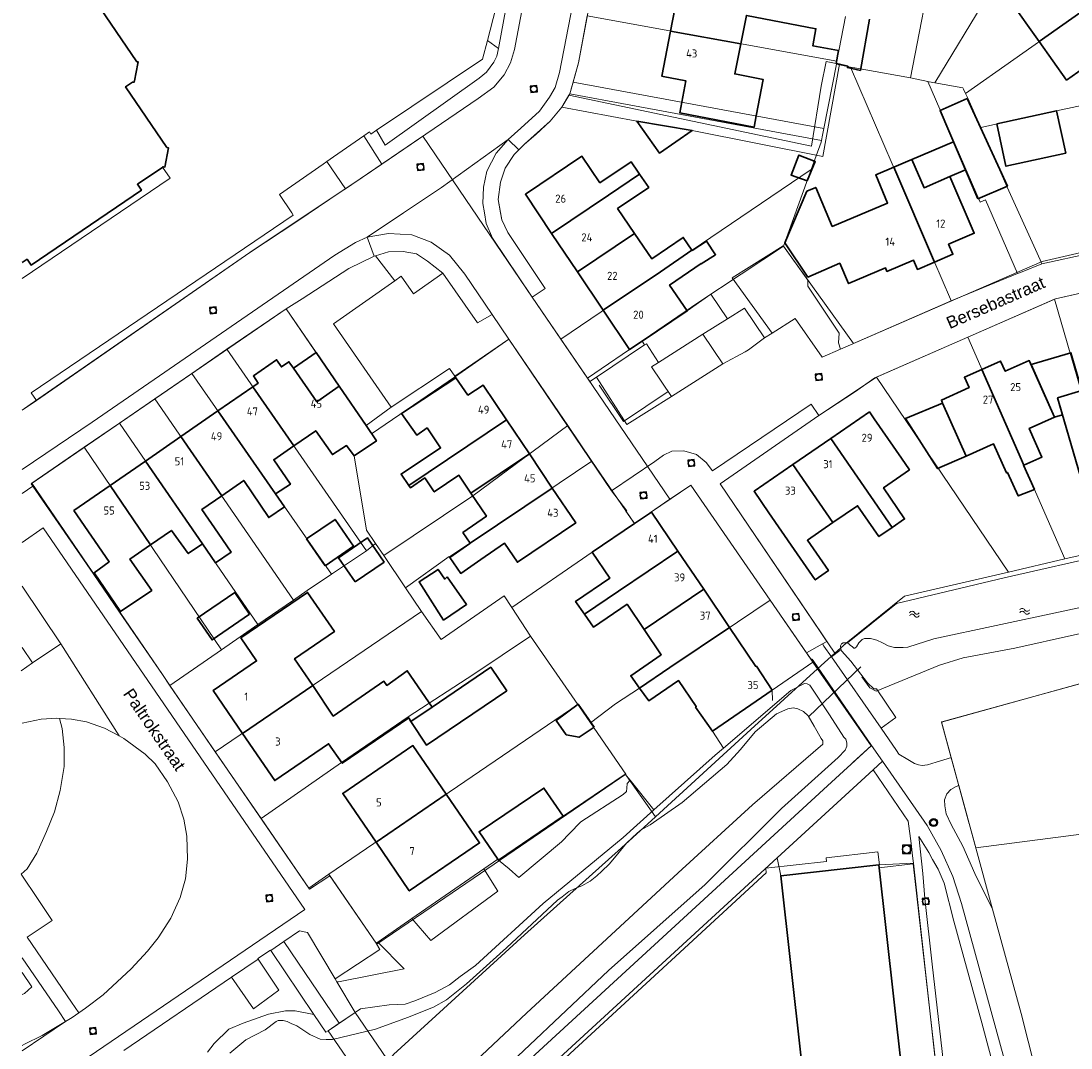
# Model space of a CAD drawing. Header units: metres. Extents: x 174282 to 175177, y 462028 to 462851.
# Tile 15 of 256: x 174285 to 174415, y 462397 to 462524. Entities that reach past the tile are written whole.
import ezdxf

# ---------------------------------------------------------------- set-up
doc = ezdxf.new("R2010")
doc.units = ezdxf.units.M
for name, color, linetype, lineweight in [('B-ME-IE-TERREINAFSCHEIDING_KUNSTMATIG_HEKWERK-G', 8, 'IE-TERREINAFSCHEIDING-KUNSTMATIG', 20), ('B-ME-RI-DRAINAGE_PUT-S', 8, 'Continuous', 20), ('B-ME-RI-HWA_RIOOLPUT_INSPECTIEPUT_BETON-S', 8, 'Continuous', 20), ('B-ME-WH-WATERGANG_SLOOT_INSTEEK-G', 8, 'Continuous', 20), ('B-WE-OG-BEBOUWING-G', 8, 'Continuous', 30), ('B-WE-OG-BEBOUWING_HUISNUMMER-T20', 8, 'Continuous', 20), ('B-WE-OG-BGT-KUNSTWERKDEEL-G', 8, 'Continuous', 20), ('B-WE-OG-STRAATNAAM-T30', 8, 'Continuous', 20), ('B-WE-OG-TERREIN_ERF-G', 8, 'Continuous', 20), ('B-WE-OG-TERREIN_GROEN-G', 8, 'Continuous', 20), ('B-WE-OG-TERREINAFSCHEIDING-G', 8, 'IE-TERREINAFSCHEIDING-KUNSTMATIG-DICHT', 20), ('B-WE-OG-WEG_ONVERHARD-G', 8, 'Continuous', 20), ('B-WE-OG-WEG_VERHARD_OPEN -G', 8, 'Continuous', 20), ('B-WE-RI-VWA_RIOOLPUT_INSPECTIEPUT-S', 8, 'Continuous', 20), ('B-WE-WH-DUIKER-G', 8, 'Continuous', 20), ('B-WE-WH-WATER-S', 252, 'Continuous', 20), ('B-WE-WH-WATERGANG_SLOOT_BODEM-G', 8, 'Continuous', 20), ('B-WE-WH-WATERGANG_SLOOT_INSTEEK-G', 8, 'Continuous', 20), ('B-XX-KG-GRENS_PERCEEL-G', 213, 'Continuous', 20)]:
    doc.layers.add(name, color=color, linetype=linetype, lineweight=lineweight)
doc.styles.add('NLCS-ISO-M500-T20', font='NLCS-ISO.ttf', dxfattribs={"height": 1})
doc.styles.add('NLCS-ISO-M500-T30', font='NLCS-ISO.ttf', dxfattribs={"height": 1.5})
doc.linetypes.add('IE-TERREINAFSCHEIDING-KUNSTMATIG', pattern='A,4,[82,NLCS.SHX,S=0.75,R=90,X=0,Y=0],4,-2', length=10)
doc.linetypes.add('IE-TERREINAFSCHEIDING-KUNSTMATIG-DICHT', pattern='A,8,-1,[82,NLCS.SHX,S=0.75,R=90,X=0,Y=0],-1', length=10)

# ---------------------------------------------------------------- blocks, each defined once
blk = doc.blocks.new('B-SRI-PUT_VWA-SO')
at = {"flags": 128}
blk.add_lwpolyline([(-2, 2), (2, 2), (2, -2), (-2, -2)], close=True, dxfattribs=at)
at = {"lineweight": -3, "flags": 128}
blk.add_lwpolyline([(2, -2), (2, 2), (-2, 2), (-2, -2)], close=True, dxfattribs=at)
at = {"lineweight": -3}
blk.add_circle((0, 0), 2, dxfattribs=at)
blk = doc.blocks.new('SRI-DRAIN_PUT-SO')
at = {"lineweight": -3}
for radius in [2, 1.5]:
    blk.add_circle((0, 0), radius, dxfattribs=at)
blk = doc.blocks.new('B-SRI-PUT_HWA-SO')
at = {"lineweight": -3, "flags": 128}
blk.add_lwpolyline([(-2, -2), (2, -2), (2, 2), (-2, 2)], close=True, dxfattribs=at)
at = {"lineweight": -3}
blk.add_circle((0, 0), 2, dxfattribs=at)
blk = doc.blocks.new('water')
at = {"linetype": 'Continuous'}
for centre, radius, start, end in [((0.3, -0.16), 0.34, 28.1378, 151.8316), ((0.9, 0.15), 0.335, 206.4586, 333.511), ((0.3, -0.52), 0.34, 28.1378, 151.8317), ((0.9, -0.21), 0.335, 206.4585, 333.511)]:
    blk.add_arc(centre, radius, start, end, dxfattribs=at)

msp = doc.modelspace()

# ---------------------------------------------------------------- linework, layer by layer
at = {"layer": 'B-ME-IE-TERREINAFSCHEIDING_KUNSTMATIG_HEKWERK-G', "ltscale": 0.5}
msp.add_lwpolyline([(174402.35, 462424.38), (174398.92, 462436.97), (174418.53, 462442.41)], dxfattribs=at)
at = {"layer": 'B-ME-WH-WATERGANG_SLOOT_INSTEEK-G'}
msp.add_lwpolyline([(174473.74, 462545.23), (174480.38, 462520.9), (174486.17, 462497.95), (174489.14, 462485.17), (174489.42, 462480.02), (174486.66, 462476.04), (174483.81, 462473.53), (174462.55, 462458.91), (174438.21, 462452.89), (174427.08, 462450.3), (174415.4, 462447.77), (174408.03, 462446.12), (174401.6, 462444.92), (174398.7, 462444.01), (174390.83, 462440.81), (174390.07, 462441.22), (174389.09, 462442.57)], dxfattribs=at)
at = {"layer": 'B-WE-OG-BEBOUWING-G'}
for p, q in [((174366.48, 462528.05), (174365.41, 462522.52)), ((174418.14, 462526.25), (174411.03, 462521.23)), ((174365.41, 462522.52), (174374.09, 462520.96)), ((174398.06, 462493.92), (174393.02, 462505.66)), ((174350.67, 462497.46), (174353.87, 462492.7)), ((174353.87, 462492.7), (174360.94, 462497.45)), ((174353.87, 462492.7), (174357.06, 462487.95)), ((174409.11, 462468.77), (174403.93, 462480.63)), ((174313.69, 462478.49), (174309.35, 462475.49)), ((174318.76, 462471.17), (174313.69, 462478.49)), ((174309.35, 462475.49), (174304.79, 462472.33)), ((174309.35, 462475.49), (174316.48, 462465.24)), ((174345.08, 462474.38), (174333, 462466.26)), ((174347.92, 462470.16), (174345.08, 462474.38)), ((174304.79, 462472.33), (174300.38, 462469.29)), ((174309.84, 462465), (174304.79, 462472.33)), ((174385.23, 462472.08), (174380.53, 462468.84)), ((174340.69, 462465.3), (174347.92, 462470.16)), ((174350.75, 462465.94), (174347.92, 462470.16)), ((174300.38, 462469.29), (174296.02, 462466.27)), ((174307.44, 462459.02), (174300.38, 462469.29)), ((174380.53, 462468.84), (174385.49, 462461.66)), ((174296.02, 462466.27), (174301.01, 462458.9)), ((174350.75, 462465.94), (174340.6, 462459.11)), ((174369.5, 462453.41), (174366.3, 462458.14)), ((174369.5, 462453.41), (174362.13, 462448.44)), ((174372.69, 462448.68), (174369.5, 462453.41)), ((174312.39, 462435.57), (174321.1, 462441.49)), ((174335.88, 462438.82), (174333.23, 462437.02)), ((174328.94, 462422.1), (174337.63, 462428.03))]:
    msp.add_line(p, q, dxfattribs=at)
for points in [[(174285.13, 462493.86), (174285.75, 462494.28), (174286.24, 462493.55), (174299.89, 462502.82), (174299.4, 462503.55), (174302.42, 462505.6), (174302.52, 462505.67), (174302.59, 462505.72), (174302.8, 462505.68), (174303.25, 462508.05), (174303.05, 462508.1), (174297.94, 462515.62), (174298.8, 462516.2), (174298.99, 462516.18), (174299.03, 462516.38), (174299.46, 462518.49), (174299.51, 462518.71), (174299.34, 462518.73), (174291.66, 462530.01)], [(174406.54, 462530.05), (174409.82, 462527.98), (174407.44, 462526.28), (174411.03, 462521.23)], [(174411.03, 462521.23), (174414.43, 462516.46), (174417.2, 462518.43), (174418.21, 462513.73), (174424.66, 462515.18), (174422.29, 462525.78), (174419.02, 462525.02), (174418.14, 462526.25)], [(174374.09, 462520.96), (174374.78, 462524.47), (174383.4, 462522.81), (174382.99, 462520.7), (174386.19, 462520.1), (174385.91, 462518.49), (174386.29, 462518.41), (174387.33, 462518.19), (174387.3, 462518), (174388.89, 462517.66), (174390.02, 462524)], [(174365.41, 462522.52), (174364.32, 462516.92), (174364.48, 462516.89), (174367.29, 462516.35), (174366.78, 462513.72), (174366.53, 462512.42), (174375.73, 462510.63), (174376, 462512.02), (174376.88, 462516.52), (174373.35, 462517.21), (174374.09, 462520.96)], [(174403.44, 462501.76), (174407.09, 462503.33), (174402.13, 462514.19), (174398.77, 462512.69), (174403.44, 462501.76)], [(174405.78, 462511.02), (174406.92, 462505.79), (174414.32, 462507.42), (174413.18, 462512.65), (174405.78, 462511.02)], [(174361.24, 462511.37), (174364.03, 462507.4), (174368.09, 462510.2), (174361.24, 462511.37)], [(174399.98, 462504.5), (174401.92, 462505.33), (174400.43, 462508.81), (174395.28, 462506.61)], [(174361.54, 462504.82), (174361.38, 462505.07), (174360.5, 462506.34), (174356.66, 462503.75), (174354.42, 462507.03), (174347.42, 462502.32), (174350.67, 462497.46)], [(174382.3, 462503.97), (174383.31, 462506.36), (174381.29, 462507.17), (174380.31, 462504.69), (174382.3, 462503.97)], [(174398.06, 462493.92), (174400.34, 462494.9), (174399.81, 462496.12), (174403, 462497.49), (174399.98, 462504.5), (174396.78, 462503.13), (174395.28, 462506.61), (174395.06, 462506.52), (174393.02, 462505.66)], [(174393.02, 462505.66), (174390.79, 462504.72), (174392.27, 462501.23), (174385.42, 462498.33), (174383.38, 462503.17), (174382.27, 462502.7), (174379.56, 462496.29), (174382.4, 462492.07), (174386.35, 462493.77), (174387.43, 462491.26), (174391.99, 462493.22), (174392.19, 462492.76), (174395.46, 462494.17), (174395.96, 462493.02), (174398.06, 462493.92)], [(174350.67, 462497.46), (174357.72, 462502.19), (174361.54, 462504.82)], [(174360.94, 462497.45), (174358.83, 462500.55), (174362.69, 462503.16), (174361.54, 462504.82)], [(174368.05, 462495.39), (174366.96, 462496.97), (174363.08, 462494.31), (174360.94, 462497.45)], [(174357.06, 462487.95), (174360.32, 462483.09), (174361.87, 462484.13), (174367.46, 462487.88), (174365.28, 462491.08), (174369.19, 462493.73), (174369.2, 462493.71), (174370.97, 462494.83), (174369.84, 462496.5), (174368.07, 462495.36), (174368.05, 462495.39)], [(174368.05, 462495.39), (174364.17, 462492.71), (174357.06, 462487.95)], [(174318.76, 462471.17), (174321.48, 462473.04), (174323.54, 462470.08), (174325.29, 462471.2), (174326.24, 462469.94), (174328.98, 462471.78), (174327.7, 462473.67), (174324.38, 462478.54), (174321.59, 462476.63), (174318.71, 462480.79), (174318.16, 462481.59), (174317.22, 462480.94), (174316.62, 462481.82), (174313.75, 462479.83), (174314.35, 462478.95), (174313.69, 462478.49)], [(174324.38, 462478.54), (174321.52, 462482.72), (174318.71, 462480.79)], [(174409.11, 462468.77), (174411.37, 462469.78), (174409.79, 462473.32), (174412.94, 462474.73), (174409.8, 462481.73), (174406.82, 462480.4), (174406.25, 462481.67), (174403.93, 462480.63)], [(174416.31, 462478.03), (174414.95, 462482.69), (174410.02, 462481.25), (174410.02, 462481.25), (174412.94, 462474.73), (174413.92, 462475.01), (174413.92, 462475.01), (174413.31, 462477.1)], [(174403.93, 462480.63), (174401.77, 462479.66), (174402.35, 462478.38), (174398.92, 462476.84), (174399.08, 462476.47), (174401.99, 462469.91), (174405.36, 462471.42), (174406.97, 462467.81), (174407.1, 462467.87), (174408.43, 462464.96), (174410.43, 462465.75), (174409.09, 462468.76), (174409.11, 462468.77)], [(174345.08, 462474.38), (174342.18, 462478.7), (174340.31, 462477.45), (174338.83, 462479.61), (174332.1, 462475.19), (174333.99, 462472.49), (174335.25, 462473.39), (174336.92, 462470.91), (174332.04, 462467.67), (174333, 462466.26)], [(174417.16, 462475.11), (174416.31, 462478.03), (174413.31, 462477.1), (174416.41, 462466.51), (174419.29, 462467.36)], [(174399.08, 462476.47), (174394.49, 462474.56), (174398.46, 462468.36), (174401.99, 462469.91)], [(174392.84, 462461.07), (174394.36, 462462.13), (174391.77, 462465.99), (174394.97, 462468.2), (174393.97, 462469.64), (174390.6, 462474.53), (174390.02, 462475.38), (174385.23, 462472.08)], [(174316.48, 462465.24), (174318.33, 462466.41), (174316.27, 462469.44), (174318.76, 462471.17)], [(174392.84, 462461.07), (174390.18, 462464.9), (174385.23, 462472.08)], [(174380.53, 462468.84), (174375.74, 462465.54), (174377.58, 462462.87), (174380.69, 462458.35), (174383.3, 462454.57), (174384.94, 462455.73), (174382.33, 462459.48), (174385.49, 462461.66)], [(174333, 462466.26), (174333.19, 462465.99), (174334.97, 462467.19), (174336.14, 462465.46), (174339.19, 462467.53), (174340.69, 462465.3)], [(174296.02, 462466.27), (174291.53, 462463.16), (174295.92, 462456.81), (174294.06, 462455.46), (174297.3, 462450.68), (174301.18, 462453.28), (174298.48, 462457.15), (174301.01, 462458.9)], [(174309.84, 462465), (174312.57, 462466.88), (174315.66, 462462.28), (174317.61, 462463.62), (174316.48, 462465.24)], [(174340.6, 462459.11), (174340.54, 462459.08), (174338.06, 462457.35), (174339.43, 462455.38), (174341.91, 462457.09), (174344.85, 462459.11), (174346.43, 462456.76), (174353.65, 462461.62), (174350.75, 462465.94)], [(174307.44, 462459.02), (174309.08, 462456.67), (174311, 462458), (174309.4, 462460.34), (174307.38, 462463.3), (174309.84, 462465)], [(174340.69, 462465.3), (174342.6, 462462.45), (174339.7, 462460.43), (174340.6, 462459.11)], [(174385.49, 462461.66), (174388.54, 462463.76), (174391.2, 462459.93), (174392.84, 462461.07)], [(174322.64, 462456.3), (174326.16, 462458.73), (174323.86, 462462.07), (174320.35, 462459.64), (174322.64, 462456.3)], [(174366.3, 462458.14), (174363.04, 462462.97), (174360.94, 462461.55), (174355.68, 462458), (174357.86, 462454.77), (174353.63, 462451.9), (174354.73, 462450.33)], [(174301.01, 462458.9), (174303.61, 462460.7), (174305.69, 462457.84), (174307.44, 462459.02)], [(174326.34, 462454.32), (174329.94, 462456.78), (174327.89, 462459.76), (174324.3, 462457.3), (174326.34, 462454.32)], [(174366.3, 462458.14), (174358.94, 462453.17), (174354.73, 462450.33)], [(174337.76, 462454.96), (174337.44, 462454.67), (174336.61, 462455.87), (174334.26, 462454.34), (174337.29, 462449.59), (174340.14, 462451.54), (174337.76, 462454.96)], [(174313.29, 462450.33), (174311.44, 462453.02), (174306.8, 462449.82), (174308.65, 462447.14), (174313.29, 462450.33)], [(174321.1, 462441.49), (174318.86, 462444.8), (174323.79, 462448.17), (174320.46, 462453.02), (174312.22, 462447.38), (174314.14, 462444.54), (174308.76, 462440.87), (174312.39, 462435.57)], [(174354.73, 462450.33), (174355.87, 462448.71), (174360.02, 462451.56), (174362.13, 462448.44)], [(174362.13, 462448.44), (174364.25, 462445.3), (174360.46, 462442.71), (174361.57, 462441.17)], [(174361.57, 462441.17), (174365.32, 462443.71), (174372.69, 462448.68)], [(174361.57, 462441.17), (174362.69, 462439.61), (174366.4, 462442.11), (174368.58, 462438.88), (174368.5, 462438.83), (174370.57, 462435.83), (174377.99, 462440.94), (174376.03, 462443.91), (174375.95, 462443.85), (174372.69, 462448.68)], [(174335.88, 462438.82), (174332.8, 462443.33), (174330.26, 462441.51), (174329.91, 462442.02), (174323.64, 462437.72), (174321.1, 462441.49)], [(174333.23, 462437.02), (174335.2, 462434.11), (174345.12, 462440.84), (174343.14, 462443.75), (174335.88, 462438.82)], [(174355.92, 462436.35), (174353.95, 462439.19), (174351.24, 462437.18), (174352.48, 462435.38), (174354.07, 462435.08), (174355.92, 462436.35)], [(174312.39, 462435.57), (174316.39, 462429.73), (174323.07, 462434.29), (174324.75, 462431.87), (174332.99, 462437.51), (174333.23, 462437.02)], [(174337.63, 462428.03), (174333.5, 462434.06), (174324.82, 462428.13), (174328.94, 462422.1)], [(174352.1, 462425.33), (174349.71, 462428.8), (174341.7, 462423.39), (174344.02, 462419.99), (174344.1, 462419.87), (174352.1, 462425.33)], [(174328.94, 462422.1), (174333.05, 462416.07), (174341.75, 462422.01), (174337.63, 462428.03)], [(174391.18, 462419.31), (174379.04, 462417.95), (174385.18, 462362.78)], [(174396.81, 462369.03), (174391.18, 462419.31)]]:
    msp.add_lwpolyline(points, dxfattribs=at)
at = {"layer": 'B-WE-OG-BGT-KUNSTWERKDEEL-G'}
msp.add_lwpolyline([(174331, 462389.81), (174333.05, 462391.22), (174326.34, 462401.02), (174323.01, 462398.76), (174329.75, 462388.95), (174331, 462389.81)], dxfattribs=at)
at = {"layer": 'B-WE-OG-TERREIN_ERF-G'}
for points in [[(174383.13, 462444.48), (174382.94, 462444.76), (174382.83, 462444.67), (174382.21, 462445.56), (174367.9, 462466.3), (174363.02, 462463.01), (174363.04, 462462.97)], [(174378.61, 462420.18), (174350.62, 462394.46), (174353.4, 462390.38)], [(174396.81, 462369.03), (174401.02, 462369.5), (174395.46, 462419.52)], [(174405.27, 462413.81), (174408.8, 462400.88), (174416.78, 462369.38), (174443.3, 462376.66)]]:
    msp.add_lwpolyline(points, dxfattribs=at)
at = {"layer": 'B-WE-OG-TERREIN_GROEN-G'}
for p, q in [((174328.86, 462494.71), (174331.25, 462491.59)), ((174360.38, 462429.78), (174363.33, 462426.09)), ((174342.28, 462418.79), (174344.02, 462419.99)), ((174329.15, 462409.73), (174333.35, 462412.63)), ((174326.34, 462401.02), (174324.09, 462404.81))]:
    msp.add_line(p, q, dxfattribs=at)
for points in [[(174329.01, 462510.25), (174330.06, 462508.39), (174341.7, 462516.71), (174342.61, 462517.44), (174343.51, 462518.66), (174343.9, 462519.41), (174344.08, 462520.36), (174342.72, 462521.34), (174342.13, 462519.06), (174329.01, 462510.25)], [(174285.13, 462491.87), (174303.45, 462504.3), (174302.52, 462505.67)], [(174386.42, 462483.14), (174386.17, 462483.91), (174386.26, 462485.14), (174382.4, 462490.95), (174382.4, 462491.68), (174379.37, 462495.9), (174379.35, 462495.94), (174373.03, 462491.96), (174377.98, 462485.12), (174380.84, 462486.93), (174384.16, 462482.16), (174386.42, 462483.14)], [(174328.86, 462494.71), (174328.7, 462494.64), (174325.56, 462493.11), (174319.81, 462489.38), (174317.8, 462488.14), (174321.52, 462482.72)], [(174331.25, 462491.59), (174332.06, 462492.16), (174333.56, 462489.99), (174337.21, 462492.56), (174335.31, 462494.04), (174333.96, 462494.93), (174332.29, 462495.24), (174330.49, 462495.21), (174328.86, 462494.71)], [(174327.7, 462473.67), (174330.83, 462475.96), (174323.67, 462486.27), (174331.25, 462491.59)], [(174361.87, 462484.13), (174362.18, 462483.67), (174362.4, 462483.82), (174363.89, 462481.48), (174369.41, 462484.98), (174372.43, 462486.9), (174370.39, 462489.96), (174367.46, 462487.88)], [(174385.31, 462445.04), (174391.46, 462436.2), (174393.28, 462437.54), (174390.88, 462441.08), (174390.57, 462441.08), (174389.79, 462441.81), (174387.7, 462444.52), (174386.57, 462445.81), (174386.51, 462445.94), (174385.31, 462445.04)], [(174370.57, 462435.83), (174371.95, 462433.75), (174380.28, 462440.89), (174381.98, 462441.73), (174382.31, 462441.69), (174382.63, 462441.53), (174385.06, 462437.86), (174386.86, 462435.12), (174387.08, 462434.84), (174387.23, 462434.41), (174387.23, 462433.98), (174387.02, 462433.51), (174386.14, 462432.57), (174379.13, 462426.27), (174369.67, 462416.87), (174357.73, 462406.23), (174336.77, 462386.42), (174337.41, 462385.5), (174384.32, 462428.62), (174390.24, 462434.03), (174390.29, 462434.07), (174383.13, 462444.48), (174377.99, 462440.94)], [(174284.99, 462418.15), (174287.1, 462415), (174288.84, 462412.42), (174285.77, 462410.32), (174291.24, 462402.3), (174292.14, 462400.97), (174292.99, 462401.56), (174295.16, 462403.21), (174298.63, 462406.41), (174300.66, 462408.59), (174301.96, 462410.24), (174303.54, 462412.69), (174304.7, 462415.24), (174305.34, 462417.56), (174305.59, 462419.99), (174305.51, 462422.83), (174305.14, 462424.94), (174304.43, 462427.08), (174303.14, 462429.59), (174301.59, 462431.8), (174300.34, 462432.98), (174297.71, 462434.93), (174297.12, 462435.25), (174295.34, 462436.2), (174293.11, 462437), (174291.24, 462437.31), (174289.74, 462437.42)], [(174289.74, 462437.42), (174290.08, 462436.17), (174290.34, 462433.82), (174290.34, 462431.46), (174289.82, 462428.5), (174289.13, 462425.87), (174288.14, 462423.43), (174286.93, 462420.74), (174285.77, 462418.78), (174284.99, 462418.15)], [(174289.74, 462437.42), (174289.41, 462437.44), (174287.5, 462437.34), (174285.13, 462436.85)], [(174400.19, 462432.57), (174398.27, 462432), (174397.19, 462431.68), (174396.56, 462431.59), (174396.1, 462431.67), (174395.59, 462431.84), (174394.76, 462432.32), (174393.65, 462433), (174393.37, 462433.45), (174391.46, 462436.2)], [(174391.18, 462419.31), (174395.46, 462419.52), (174395.43, 462419.8), (174395.36, 462420.39), (174395.18, 462421.95), (174394.83, 462424.7), (174390.46, 462431.05), (174385.51, 462426.52), (174378.61, 462420.18), (174379.04, 462417.95)], [(174344.1, 462419.87), (174345.41, 462418.79), (174346.6, 462417.73), (174351.9, 462422.16), (174352.89, 462423.19), (174354.27, 462424.61), (174359.51, 462428.01), (174359.93, 462428.36), (174360, 462428.8), (174360.04, 462429.36), (174360.38, 462429.78), (174359.76, 462430.54), (174352.1, 462425.33)], [(174401.09, 462429.12), (174400.75, 462428.99), (174400.1, 462428.61), (174399.58, 462428.09), (174399.3, 462427.35), (174399.34, 462426.58), (174399.52, 462425.61), (174400.13, 462424.3), (174401.58, 462421.59), (174403.08, 462418.23), (174405.27, 462413.81), (174401.1, 462429.11), (174401.09, 462429.12)], [(174308.06, 462396.09), (174308.9, 462397.16), (174310.72, 462398.94), (174312.5, 462399.68), (174315.61, 462400.79), (174317.74, 462401.22), (174318.93, 462401.2), (174321.23, 462400.78), (174315.9, 462408.68), (174315.88, 462408.72), (174314.3, 462407.69), (174314.35, 462407.63), (174316.92, 462403.76), (174313.77, 462401.45), (174311.06, 462405.39), (174297.71, 462396.3)], [(174329.15, 462409.73), (174328.95, 462409.6), (174329, 462409.53), (174329.42, 462408.82), (174323.86, 462405.2), (174324.09, 462404.81), (174324.3, 462404.79), (174332.41, 462406.43), (174329.15, 462409.73)], [(174285.13, 462396.94), (174285.44, 462397.08), (174287.6, 462398.18), (174290.5, 462399.9), (174289.61, 462401.21), (174285.13, 462407.8)], [(174285.13, 462403.26), (174285.42, 462403.35), (174285.86, 462403.78), (174286.33, 462404.18), (174285.13, 462405.97)]]:
    msp.add_lwpolyline(points, dxfattribs=at)
at = {"layer": 'B-WE-OG-TERREINAFSCHEIDING-G', "ltscale": 0.5}
for p, q in [((174393.35, 462451.67), (174387.3, 462446.79)), ((174377.99, 462440.94), (174383.02, 462444.4)), ((174390.24, 462434.03), (174383.02, 462444.4)), ((174377.99, 462440.94), (174378, 462439.64)), ((174388, 462431.99), (174390.24, 462434.03))]:
    msp.add_line(p, q, dxfattribs=at)
msp.add_lwpolyline([(174365.09, 462477.9), (174359.57, 462474.19), (174356.55, 462478.69)], dxfattribs=at)
at = {"layer": 'B-WE-OG-WEG_ONVERHARD-G'}
for points in [[(174362.18, 462483.67), (174356.23, 462479.68), (174359.97, 462473.81), (174365.51, 462477.29), (174363.04, 462480.94), (174363.89, 462481.48)], [(174409.71, 462370.49), (174411.64, 462371.15), (174407.64, 462385.81), (174403.92, 462399.75), (174400.45, 462412.3), (174399.25, 462417.01), (174398.51, 462418.76), (174397.83, 462419.97), (174397.36, 462420.82), (174396.12, 462422.79), (174396.61, 462418.21), (174396.89, 462415.13), (174397.8, 462406.99), (174401.06, 462378.53), (174402.2, 462369.72), (174403.4, 462369.89), (174405.64, 462370.11), (174409.71, 462370.49)]]:
    msp.add_lwpolyline(points, dxfattribs=at)
at = {"layer": 'B-WE-OG-WEG_VERHARD_OPEN -G'}
for p, q in [((174342.72, 462521.34), (174343.75, 462525.37)), ((174345.06, 462525.51), (174344.08, 462520.36)), ((174351.92, 462513.09), (174352.82, 462514.57)), ((174361.24, 462511.37), (174351.92, 462513.09)), ((174327.44, 462509.57), (174329.65, 462506.06)), ((174345.29, 462509.11), (174346.61, 462507.81)), ((174322.84, 462506.37), (174325.17, 462503.01)), ((174327.84, 462497.01), (174328.7, 462494.64)), ((174345.38, 462484.38), (174343.32, 462487.43)), ((174358.08, 462465.62), (174345.38, 462484.38)), ((174369.41, 462484.98), (174371.86, 462481.32)), ((174377.04, 462484.53), (174377.98, 462485.12)), ((174365.51, 462477.29), (174371.86, 462481.32)), ((174286.46, 462466.16), (174285.13, 462465.25)), ((174289.92, 462446.65), (174285.13, 462453.8)), ((174286.43, 462444.3), (174289.92, 462446.65)), ((174297.12, 462435.25), (174289.92, 462446.65)), ((174382.21, 462445.56), (174384.19, 462446.65)), ((174286.43, 462444.3), (174285.01, 462443.3)), ((174391.64, 462432.12), (174390.29, 462434.07)), ((174390.46, 462431.05), (174391.64, 462432.12)), ((174317.53, 462409.79), (174315.9, 462408.68)), ((174317.53, 462409.79), (174324.36, 462399.67)), ((174314.35, 462407.63), (174311.06, 462405.39))]:
    msp.add_line(p, q, dxfattribs=at)
for points in [[(174329.65, 462506.06), (174341.6, 462514.18), (174343.51, 462515.59), (174344.8, 462517.1), (174345.6, 462518.59), (174346.09, 462520.24), (174352.54, 462554.44), (174353.24, 462556.69), (174354.14, 462558.5)], [(174360.01, 462552.63), (174358.39, 462550.3), (174357.51, 462548.16), (174354.97, 462534.43), (174351.64, 462517.39), (174351.1, 462515.54), (174350.43, 462514.36), (174349.16, 462512.6), (174346.87, 462510.49), (174345.29, 462509.11)], [(174361.43, 462551.21), (174360.16, 462549.5), (174359.41, 462547.59), (174355.99, 462529.14), (174353.99, 462518.61), (174352.93, 462514.76), (174352.82, 462514.57)], [(174352.82, 462514.57), (174382.86, 462508.29), (174384.03, 462515.7), (174384.64, 462518.75), (174385.91, 462518.49)], [(174386.29, 462518.41), (174384.25, 462507), (174368.09, 462510.2)], [(174351.92, 462513.09), (174350.51, 462511.36), (174347.33, 462508.53), (174346.61, 462507.81)], [(174327.44, 462509.57), (174328.11, 462510.04), (174328.3, 462509.77), (174329.01, 462510.25)], [(174322.84, 462506.37), (174323.68, 462506.96), (174327.44, 462509.57)], [(174345.29, 462509.11), (174337.04, 462503.16), (174332.32, 462500), (174327.84, 462497.01)], [(174345.29, 462509.11), (174343.79, 462507.39), (174342.64, 462505.19), (174342.24, 462503.21), (174342.16, 462501.17), (174342.35, 462500), (174342.56, 462498.7), (174343.37, 462496.88), (174348.28, 462489.59)], [(174346.61, 462507.81), (174346.04, 462507.24), (174344.94, 462505.57), (174344.36, 462503.83), (174344.06, 462501.69), (174344.36, 462500), (174344.5, 462499.17), (174345.26, 462497.57), (174349.89, 462490.67), (174348.28, 462489.59)], [(174286.9, 462476.8), (174286.26, 462477.73), (174318.68, 462499.73), (174318.5, 462500), (174317, 462502.3), (174322.39, 462506.06), (174322.84, 462506.37)], [(174325.17, 462503.01), (174325.94, 462503.54), (174329.65, 462506.06)], [(174286.9, 462476.8), (174313.33, 462495.09), (174320.68, 462500), (174324.64, 462502.65), (174325.17, 462503.01)], [(174386.42, 462483.14), (174411.39, 462494), (174429.46, 462498.16), (174430.34, 462498.51), (174431.39, 462499.09), (174432.26, 462500)], [(174343.32, 462487.43), (174339.93, 462492.43), (174338.03, 462494.78), (174335.76, 462496.38), (174333.38, 462497.28), (174330.5, 462497.46), (174327.84, 462497.01)], [(174285.13, 462468.26), (174293.78, 462474.1), (174323.84, 462494.76), (174326.38, 462496.34), (174327.84, 462497.01)], [(174433.46, 462493.99), (174413.03, 462489.37), (174390.7, 462479.6), (174388.16, 462477.8), (174383.77, 462474.91)], [(174343.32, 462487.43), (174341.51, 462486.4), (174337.21, 462492.56)], [(174348.28, 462489.59), (174355.4, 462479.12), (174356.23, 462479.68), (174356.23, 462479.68)], [(174317.8, 462488.14), (174286.24, 462466.48), (174286.46, 462466.16)], [(174372.43, 462486.9), (174374.53, 462488.23), (174377.04, 462484.53)], [(174345.38, 462484.38), (174338.71, 462479.79), (174338.04, 462480.76), (174330.83, 462475.96)], [(174371.86, 462481.32), (174374.65, 462482.79), (174375.04, 462483.05), (174377.04, 462484.53)], [(174285.13, 462475.57), (174286.12, 462476.26), (174286.9, 462476.8)], [(174383.77, 462474.91), (174382.8, 462476.34), (174370.59, 462468.07), (174369.81, 462469.1), (174368.6, 462470.11), (174367.04, 462470.56), (174365.57, 462470.5), (174364.51, 462470.01), (174363.44, 462469.24), (174358.08, 462465.62)], [(174383.77, 462474.91), (174371.54, 462466.47), (174384.11, 462447.9), (174384.75, 462446.95), (174384.19, 462446.65)], [(174286.46, 462466.16), (174293.93, 462455.37), (174297.17, 462450.59), (174302.49, 462442.84), (174303.39, 462441.53), (174320.69, 462416.3), (174323.23, 462417.94), (174328.95, 462409.6)], [(174360.94, 462461.55), (174359.87, 462463.07), (174359.97, 462463.13), (174358.08, 462465.62)], [(174285.13, 462389.92), (174320.13, 462413.78), (174287.73, 462461), (174285.13, 462459.2)], [(174384.19, 462446.65), (174384.38, 462446.38), (174385.31, 462445.04)], [(174285.13, 462446.21), (174286.43, 462444.3)], [(174414.61, 462366.44), (174401.4, 462414.5), (174400.32, 462417.85), (174398.9, 462421.08), (174397.16, 462424.15), (174391.64, 462432.12)], [(174344.03, 462416.03), (174342.28, 462418.79), (174333.35, 462412.63), (174335.72, 462409.92), (174344.03, 462416.03)], [(174323.86, 462405.2), (174320.46, 462410.92), (174319.46, 462411.11), (174317.53, 462409.79)], [(174285.13, 462396.25), (174290.5, 462399.9), (174291.33, 462400.41), (174292.14, 462400.97)]]:
    msp.add_lwpolyline(points, dxfattribs=at)
at = {"layer": 'B-WE-WH-DUIKER-G'}
msp.add_line((174382.5, 462437.65), (174388.95, 462443.82), dxfattribs=at)
at = {"layer": 'B-WE-WH-WATERGANG_SLOOT_BODEM-G'}
for points in [[(174421.13, 462452.22), (174397.99, 462447.29), (174394.78, 462446.24), (174394.21, 462446.2), (174393.12, 462446.2), (174392.34, 462446.4), (174391.63, 462446.79), (174390.95, 462447.1), (174390.15, 462447.3), (174389.39, 462447.3), (174389.11, 462447.18), (174388.72, 462446.79), (174388.43, 462446.3), (174388.21, 462446.13), (174388.08, 462446.13), (174387.94, 462446.3), (174387.63, 462446.51), (174387.5, 462446.61), (174387.3, 462446.79), (174393.35, 462451.67), (174406.68, 462454.83), (174459.02, 462466.71)], [(174383.18, 462436.47), (174382.44, 462437.76), (174381.87, 462438.28), (174381.15, 462438.62), (174380.62, 462438.75), (174379.92, 462438.6), (174378.53, 462437.97), (174375.85, 462435.75), (174374.05, 462433.58), (174372.37, 462431.7), (174366.83, 462427.02), (174362.88, 462424.25), (174361.75, 462423.62), (174361.28, 462423.23), (174359.95, 462421.96), (174358.68, 462420.42), (174357.78, 462419.38), (174356.9, 462418.52), (174356.29, 462417.92), (174355.45, 462417.27), (174354.43, 462416.71), (174353.57, 462416.38), (174352.79, 462415.99), (174351.97, 462415.34), (174351.42, 462414.91), (174345.1, 462409.03), (174340.15, 462404.54), (174337.65, 462402.57), (174336.04, 462401.67), (174332.82, 462400.39), (174328.89, 462398.94), (174323.55, 462397.66), (174322.77, 462397.66), (174322.01, 462397.72), (174320.74, 462398.3), (174319.88, 462398.85), (174319.12, 462399.34), (174318.45, 462399.65), (174317.94, 462399.91), (174317.46, 462400.03), (174317.16, 462400.03), (174316.83, 462400.03), (174316.58, 462399.89), (174315.23, 462398.86), (174312.84, 462397.61), (174310.82, 462395.97)], [(174335.82, 462389.85), (174347.56, 462400.92), (174366.34, 462418.3), (174375.55, 462426.72), (174384.23, 462434.22), (174384.24, 462434.65), (174384.06, 462434.94), (174383.18, 462436.47)]]:
    msp.add_lwpolyline(points, dxfattribs=at)
at = {"layer": 'B-WE-WH-WATERGANG_SLOOT_INSTEEK-G'}
for points in [[(174386.51, 462445.94), (174386.46, 462446.05), (174386.44, 462446.39), (174386.57, 462446.64), (174386.78, 462446.79), (174387.3, 462446.79)], [(174321.23, 462400.78), (174322.72, 462398.58), (174323.01, 462398.76), (174324.36, 462399.67), (174326.34, 462401.02), (174327, 462401.46), (174330.56, 462401.97), (174332.55, 462402.05), (174333.73, 462402.46), (174336.25, 462403.47), (174338.03, 462404.43), (174339.36, 462405.48), (174341.24, 462406.81), (174349.61, 462414.51), (174359.51, 462422.69), (174363.33, 462426.09), (174370.93, 462432.88), (174371.95, 462433.75)]]:
    msp.add_lwpolyline(points, dxfattribs=at)
at = {"layer": 'B-XX-KG-GRENS_PERCEEL-G', "flags": 128}
for points in [[(174401.12, 462547.79), (174395.08, 462516.73)], [(174414.88, 462543.82), (174406.51, 462530.07), (174404.68, 462526.97), (174398.11, 462516.11)], [(174425.84, 462531.69), (174401.92, 462514.8)], [(174353.32, 462516.21), (174353.99, 462518.61), (174355.09, 462524.39)], [(174386, 462518.81), (174355.09, 462524.39)], [(174386, 462518.81), (174387.07, 462524.32)], [(174384.37, 462510.47), (174385.92, 462518.41)], [(174385.92, 462518.41), (174386, 462518.81)], [(174387.68, 462518.07), (174385.92, 462518.41)], [(174387.68, 462518.07), (174387.95, 462518.02), (174395.08, 462516.73)], [(174400.13, 462489.11), (174400.04, 462489.32), (174387.68, 462518.07)], [(174395.08, 462516.73), (174397.26, 462516.28)], [(174431.11, 462516.84), (174424.66, 462515.18), (174418.21, 462513.73), (174413.17, 462512.65), (174403.8, 462510.58)], [(174411.34, 462493.72), (174429.54, 462497.67), (174431.1, 462498.26), (174432.12, 462499.22), (174432.97, 462500.83), (174433.51, 462502.55), (174433.69, 462503.92), (174433.7, 462505.25), (174431.11, 462516.84)], [(174352.92, 462514.76), (174353.32, 462516.21)], [(174384.37, 462510.47), (174353.32, 462516.21)], [(174398.11, 462516.11), (174397.41, 462516.25), (174397.26, 462516.28)], [(174397.26, 462516.28), (174403.74, 462501.33), (174404.38, 462501.61), (174408.36, 462492.49)], [(174401.92, 462514.8), (174401.67, 462515.33), (174401.59, 462515.5), (174398.11, 462516.11)], [(174348.28, 462489.59), (174349.89, 462490.67), (174345.26, 462497.57), (174344.5, 462499.17), (174344.06, 462501.69), (174344.36, 462503.83), (174344.94, 462505.57), (174346.04, 462507.24), (174347.33, 462508.53), (174348.7, 462509.71), (174350.51, 462511.36), (174351.92, 462513.09), (174352.92, 462514.76)], [(174384.08, 462508.99), (174360.48, 462513.36), (174352.92, 462514.76)], [(174403.8, 462510.58), (174402.2, 462514.21), (174401.92, 462514.8)], [(174384.08, 462508.99), (174384.21, 462509.65), (174384.37, 462510.47)], [(174411.34, 462493.72), (174411.14, 462494.19), (174410.57, 462495.49), (174407.06, 462503.19), (174403.8, 462510.58)], [(174319.12, 462498.96), (174324.64, 462502.65), (174325.94, 462503.54), (174334.73, 462509.51), (174348.28, 462489.59)], [(174382.82, 462505.39), (174384.04, 462508.76), (174384.08, 462508.99)], [(174351.82, 462484.39), (174382.82, 462505.39)], [(174382.82, 462505.39), (174381.87, 462502.74), (174379.37, 462495.9)], [(174319.12, 462498.96), (174313.33, 462495.09), (174286.66, 462476.66), (174286.11, 462476.28), (174285.13, 462475.6)], [(174379.37, 462495.9), (174368.9, 462488.95), (174355.12, 462479.53)], [(174388.03, 462483.84), (174379.37, 462495.9)], [(174408.36, 462492.49), (174408.91, 462492.72), (174411.34, 462493.72)], [(174408.36, 462492.49), (174400.13, 462489.11)], [(174412.92, 462489.32), (174413.03, 462489.37), (174423.42, 462491.72)], [(174348.28, 462489.59), (174351.82, 462484.39)], [(174402.18, 462484.62), (174412.92, 462489.32)], [(174421.74, 462458.89), (174412.92, 462489.32)], [(174328.39, 462472.65), (174317.8, 462488.14), (174310.48, 462483.12)], [(174400.13, 462489.11), (174388.03, 462483.84)], [(174352.68, 462473.68), (174345.39, 462484.38), (174338.79, 462479.74), (174328.39, 462472.65)], [(174351.82, 462484.39), (174355.12, 462479.53)], [(174390.88, 462479.68), (174402.18, 462484.62)], [(174414.19, 462457.17), (174402.18, 462484.62)], [(174310.48, 462483.12), (174306.13, 462480.13)], [(174327.77, 462458.16), (174310.48, 462483.12)], [(174306.13, 462480.13), (174301.57, 462477)], [(174323.42, 462455.27), (174306.13, 462480.13)], [(174355.12, 462479.53), (174365.31, 462464.55)], [(174385.74, 462445.49), (174371.54, 462466.47), (174383.77, 462474.91), (174390.88, 462479.68)], [(174407.24, 462455.52), (174390.88, 462479.68)], [(174301.57, 462477), (174297.16, 462473.97)], [(174318.73, 462452.08), (174301.57, 462477)], [(174297.16, 462473.97), (174292.82, 462471)], [(174314.31, 462449.03), (174297.16, 462473.97)], [(174328.88, 462459.07), (174327.77, 462460.71), (174326.24, 462469.94), (174328.98, 462471.78), (174328.39, 462472.65)], [(174329.89, 462457.58), (174340.9, 462464.98), (174352.68, 462473.68)], [(174355.67, 462469.28), (174352.68, 462473.68)], [(174303.42, 462441.49), (174302.49, 462442.84), (174286.31, 462466.53), (174292.82, 462471)], [(174292.82, 462471), (174309.8, 462445.91)], [(174332.58, 462453.61), (174337.99, 462457.45), (174338.02, 462457.41), (174343.54, 462461.12), (174355.67, 462469.28)], [(174360.94, 462461.55), (174355.67, 462469.28)], [(174398.94, 462436.98), (174398.96, 462436.99), (174516.61, 462469.4), (174535.18, 462401.91), (174449.74, 462378.42), (174445.79, 462392.75), (174443.42, 462401.37), (174444.64, 462401.7), (174443.67, 462405.26), (174451.29, 462406.25), (174448.58, 462427.26), (174448.58, 462427.27), (174441.72, 462426.38), (174421.01, 462423.7), (174403.18, 462421.4)], [(174365.31, 462464.55), (174367.9, 462466.3), (174377.71, 462452.08)], [(174365.31, 462464.55), (174360.94, 462461.55)], [(174345.73, 462451.15), (174355.68, 462458), (174360.94, 462461.55)], [(174327.77, 462458.16), (174323.42, 462455.27)], [(174328.88, 462459.07), (174327.77, 462458.16)], [(174329.89, 462457.58), (174328.88, 462459.07)], [(174421.74, 462458.89), (174414.19, 462457.17)], [(174332.58, 462453.61), (174329.89, 462457.58)], [(174414.19, 462457.17), (174407.24, 462455.52)], [(174385.74, 462445.49), (174387.12, 462446.74), (174394.35, 462452.54), (174407.24, 462455.52)], [(174318.73, 462452.08), (174320.42, 462453.25), (174323.42, 462455.27)], [(174334.58, 462450.66), (174332.58, 462453.61)], [(174314.31, 462449.03), (174318.73, 462452.08)], [(174345.73, 462451.15), (174344.78, 462452.58), (174336.98, 462447.19), (174334.58, 462450.66)], [(174358.57, 462439.21), (174361.57, 462441.17), (174377.71, 462452.08)], [(174377.71, 462452.08), (174383.58, 462443.57)], [(174309.04, 462433.28), (174334.58, 462450.66)], [(174348.06, 462447.59), (174345.73, 462451.15)], [(174309.8, 462445.91), (174312.11, 462447.51), (174314.31, 462449.03)], [(174314.7, 462425.04), (174324.68, 462431.95), (174332.91, 462437.62), (174341.05, 462442.91), (174348.06, 462447.59)], [(174353.92, 462439.15), (174348.06, 462447.59)], [(174309.8, 462445.91), (174303.42, 462441.49)], [(174383.58, 462443.57), (174385.74, 462445.49)], [(174363.52, 462425.22), (174375.32, 462436.03), (174383.58, 462443.57)], [(174303.42, 462441.49), (174309.04, 462433.28)], [(174323.1, 462418.12), (174353.92, 462439.15)], [(174355.47, 462436.88), (174354.05, 462438.96), (174353.92, 462439.15)], [(174355.47, 462436.88), (174358.57, 462439.21)], [(174359.84, 462430.5), (174355.47, 462436.88)], [(174403.18, 462421.4), (174401.05, 462429.22), (174398.94, 462436.98)], [(174309.04, 462433.28), (174314.7, 462425.04)], [(174323.1, 462418.12), (174329.05, 462409.47), (174334.85, 462413.43), (174343.55, 462419.38), (174359.84, 462430.5)], [(174359.84, 462430.5), (174359.96, 462430.33), (174363.52, 462425.22)], [(174314.7, 462425.04), (174320.61, 462416.42)], [(174324.13, 462385.93), (174331.1, 462395.81), (174347.32, 462410.64), (174359.33, 462421.41), (174363.52, 462425.22)], [(174398.43, 462392.85), (174395.44, 462419.43), (174391.17, 462418.94), (174391.13, 462419.29), (174391.25, 462419.3), (174391.05, 462420.92), (174384.68, 462420.18), (174384.71, 462419.71), (174377.19, 462418.89), (174377.25, 462418.29), (174365.53, 462407.51), (174350.86, 462393.99)], [(174320.61, 462416.42), (174323.1, 462418.12)]]:
    msp.add_lwpolyline(points, dxfattribs=at)

# ---------------------------------------------------------------- block references
at = {"layer": 'B-ME-RI-DRAINAGE_PUT-S', "xscale": 0.25, "yscale": 0.25, "rotation": 15.1783850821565}
msp.add_blockref('SRI-DRAIN_PUT-SO', (174397.96, 462424.53), dxfattribs=at)
at = {"layer": 'B-ME-RI-HWA_RIOOLPUT_INSPECTIEPUT_BETON-S', "xscale": 0.25, "yscale": 0.25}
msp.add_blockref('B-SRI-PUT_HWA-SO', (174394.62, 462421.21), dxfattribs=at)
at = {"layer": 'B-WE-RI-VWA_RIOOLPUT_INSPECTIEPUT-S', "rotation": 5.739328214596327}
for p, xscale, yscale, zscale in [((174348.47, 462515.35), 0.1999999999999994, 0.1999999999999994, 0.1999999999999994), ((174334.44, 462505.69), 0.1999999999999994, 0.1999999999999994, 0.1999999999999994), ((174308.77, 462487.95), 0.1999999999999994, 0.1999999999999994, 0.1999999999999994), ((174383.75, 462479.69), 0.1999999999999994, 0.1999999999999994, 0.1999999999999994), ((174367.97, 462469.04), 0.1999999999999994, 0.1999999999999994, 0.1999999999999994), ((174362.05, 462465.04), 0.1999999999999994, 0.1999999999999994, 0.1999999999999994), ((174380.91, 462449.99), 0.1999999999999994, 0.1999999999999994, 0.1999999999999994), ((174315.73, 462415.17), 0.1999999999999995, 0.1999999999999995, 0.1999999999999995), ((174396.99, 462414.77), 0.1999999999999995, 0.1999999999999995, 0.1999999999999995), ((174293.9, 462398.72), 0.1999999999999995, 0.1999999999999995, 0.1999999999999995)]:
    msp.add_blockref('B-SRI-PUT_VWA-SO', p, dxfattribs=dict(at, xscale=xscale, yscale=yscale, zscale=zscale))
at = {"layer": 'B-WE-WH-WATER-S'}
for p in [(174394.99, 462450.51), (174408.63, 462450.87)]:
    msp.add_blockref('water', p, dxfattribs=at)

# ---------------------------------------------------------------- texts
at = {"layer": 'B-WE-OG-BEBOUWING_HUISNUMMER-T20', "style": 'NLCS-ISO-M500-T20'}
for s, p in [('43', (174367.32, 462519.25)), ('26', (174351.12, 462501.28)), ('12', (174398.29, 462498.19)), ('24', (174354.35, 462496.48)), ('14', (174392, 462495.94)), ('22', (174357.54, 462491.72)), ('20', (174360.77, 462486.91)), ('25', (174407.44, 462477.94)), ('45', (174320.84, 462475.88)), ('27', (174404.05, 462476.4)), ('47', (174312.94, 462474.93)), ('49', (174341.55, 462475.14)), ('49', (174308.49, 462471.86)), ('29', (174389.04, 462471.67)), ('47', (174344.42, 462470.87)), ('51', (174304.01, 462468.75)), ('31', (174384.3, 462468.4)), ('45', (174347.26, 462466.65)), ('53', (174299.62, 462465.72)), ('33', (174379.56, 462465.13)), ('55', (174295.2, 462462.66)), ('43', (174350.13, 462462.38)), ('41', (174362.6, 462459.16)), ('39', (174365.83, 462454.38)), ('37', (174369.02, 462449.65)), ('35', (174374.92, 462441.05)), ('1', (174312.64, 462439.63)), ('3', (174316.45, 462434.06)), ('5', (174328.94, 462426.52)), ('7', (174333.06, 462420.49))]:
    msp.add_text(s, height=1, dxfattribs=at).set_placement(p)
at = {"layer": 'B-WE-OG-STRAATNAAM-T30', "char_height": 1.5, "width": 19.5, "attachment_point": 7, "style": 'NLCS-ISO-M500-T30'}
for s, insert, rotation in [('{\\fArial|b0|i0;Bersebastraat}', (174399.96, 462485.59), 23.6), ('{\\fArial|b0|i0;Paltrokstraat}', (174297.54, 462440.46), 304.5)]:
    msp.add_mtext(s, dxfattribs=dict(at, insert=insert, rotation=rotation))

doc.saveas('drawing.dxf')
